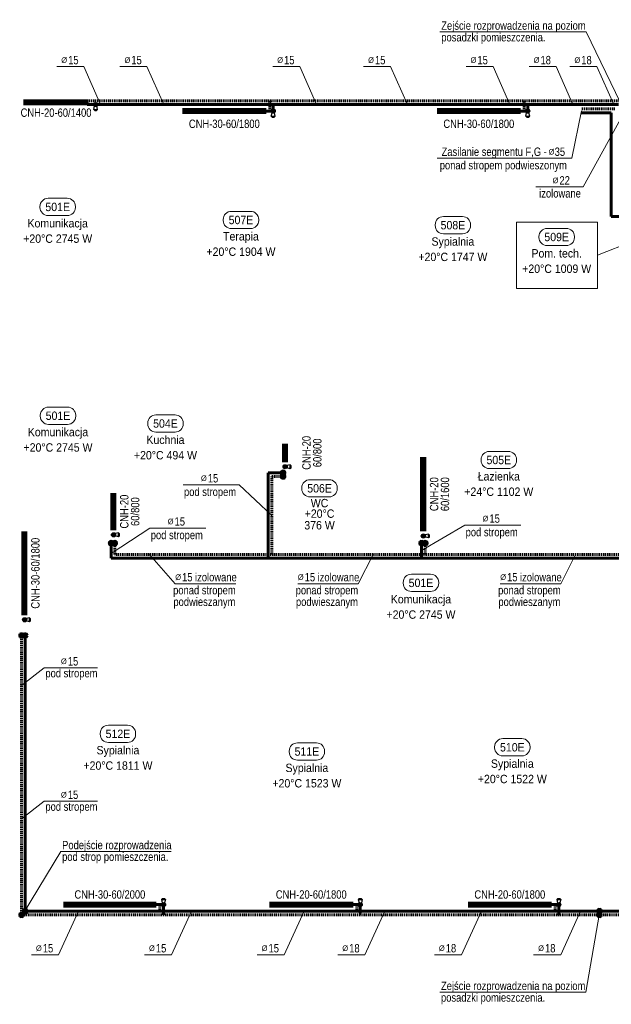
# Model space of a CAD drawing. Header units: millimetres. Extents: x -13172 to 86547, y 20 to 116183.
# Tile 49 of 52: x 48779 to 50049, y 57849 to 59960. Entities that reach past the tile are written whole.
import ezdxf
from ezdxf.enums import TextEntityAlignment as Align

# ---------------------------------------------------------------- set-up
doc = ezdxf.new("R2010")
doc.units = ezdxf.units.MM
doc.header["$LTSCALE"] = 0.7
doc.linetypes.add('CIEPLA', pattern=[5.7625, 3.175, -2.5875])
for name, color, linetype, lineweight in [('____________co_armatura', 7, 'Continuous', 30), ('____________co_grzejniki', 1, 'Continuous', 50), ('____________co_odnośniki', 7, 'Continuous', 15), ('____________co_rury_powrót', 5, 'CIEPLA', 60), ('____________co_rury_zasilanie', 1, 'Continuous', 60), ('ETYKIETY_GRZEJNIKOW', 7, 'Continuous', 18), ('ETYKIETY_POMIESZCZEN', 7, 'Continuous', 18), ('ETYKIETY_PRZEWODOW', 7, 'Continuous', 18)]:
    doc.layers.add(name, color=color, linetype=linetype, lineweight=lineweight)
doc.styles.add('arial', font='arial.ttf', dxfattribs={"width": 0.9})

# ---------------------------------------------------------------- blocks, each defined once
blk = doc.blocks.new('glowica')
at = {"layer": '____________co_armatura'}
for p, q in [((-3, 13.2), (-6, 10.2)), ((-6, 10.2), (-3.6, 0)), ((-6, 10.2), (6, 10.2)), ((-3, 13.2), (3, 13.2)), ((6, 10.2), (3, 13.2)), ((6, 10.2), (3.6, 0))]:
    blk.add_line(p, q, dxfattribs=at)

msp = doc.modelspace()

# ---------------------------------------------------------------- hatches: boundary and pattern name
at = {"layer": '____________co_armatura'}
h = msp.add_hatch(color=256, dxfattribs=at)
edge = h.paths.add_edge_path()
edge.add_arc((48942.266, 59778.17), 4.437, -180, 180, ccw=False)
h = msp.add_hatch(color=256, dxfattribs=at)
edge = h.paths.add_edge_path()
edge.add_arc((49323.266, 59764.17), 4.437, -180, 180, ccw=False)
h = msp.add_hatch(color=256, dxfattribs=at)
edge = h.paths.add_edge_path()
edge.add_arc((49869.266, 59764.17), 4.437, -180, 180, ccw=False)
h = msp.add_hatch(color=256, dxfattribs=at)
edge = h.paths.add_edge_path()
edge.add_arc((49348.712, 59001.669), 4.437, -90, 270, ccw=False)
h = msp.add_hatch(color=256, dxfattribs=at)
edge = h.paths.add_edge_path()
edge.add_arc((48980.654, 58855.687), 4.437, -90, 270, ccw=False)
h = msp.add_hatch(color=256, dxfattribs=at)
edge = h.paths.add_edge_path()
edge.add_arc((49645.354, 58853.086), 4.437, -90, 270, ccw=False)
h = msp.add_hatch(color=256, dxfattribs=at)
edge = h.paths.add_edge_path()
edge.add_arc((48789.926, 58673.538), 4.437, -90, 270, ccw=False)
h = msp.add_hatch(color=256, dxfattribs=at)
edge = h.paths.add_edge_path()
edge.add_arc((49087.766, 58062.821), 4.437, 180, 540)
h = msp.add_hatch(color=256, dxfattribs=at)
edge = h.paths.add_edge_path()
edge.add_arc((49509.766, 58062.821), 4.437, 180, 540)
h = msp.add_hatch(color=256, dxfattribs=at)
edge = h.paths.add_edge_path()
edge.add_arc((49935.766, 58062.821), 4.437, 180, 540)
at = {"layer": '____________co_rury_powrót', "linetype": 'Continuous'}
for points in [[(49344.232, 58984.821, 1), (49344.232, 58976.821, 1)], [(48979.311, 58837.754, 1), (48987.311, 58837.754, 1)], [(49645.461, 58837.754, 1), (49653.461, 58837.754, 1)], [(48783.266, 58643.625, 1), (48783.266, 58635.625, 1)], [(48783.266, 58044.821, 1), (48783.266, 58036.821, 1)], [(50022.986, 58044.821, 1), (50022.986, 58036.821, 1)]]:
    msp.add_hatch(color=256, dxfattribs=at).paths.add_polyline_path(points)
at = {"layer": '____________co_rury_zasilanie', "linetype": 'Continuous'}
for points in [[(49344.234, 58992.821, 1), (49344.234, 58984.821, 1)], [(48971.311, 58837.757, 1), (48979.311, 58837.757, 1)], [(49637.461, 58837.757, 1), (49645.461, 58837.757, 1)], [(48791.266, 58643.625, 1), (48791.266, 58635.625, 1)], [(48791.266, 58052.821, 1), (48791.266, 58044.821, 1)], [(50022.988, 58052.821, 1), (50022.988, 58044.821, 1)]]:
    msp.add_hatch(color=256, dxfattribs=at).paths.add_polyline_path(points)

# ---------------------------------------------------------------- linework, layer by layer
at = {"layer": '____________co_armatura'}
for centre in [(48942.266, 59778.17), (49323.266, 59764.17), (49869.266, 59764.17), (49348.712, 59001.669), (48980.654, 58855.687), (49645.354, 58853.086), (48789.926, 58673.538), (49087.766, 58062.821), (49509.766, 58062.821), (49935.766, 58062.821)]:
    msp.add_circle(centre, 4.437, dxfattribs=at)
at = {"layer": '____________co_grzejniki', "const_width": 13}
for points in [[(48787.266, 59782.82), (48927.266, 59782.82)], [(49128.266, 59764.17), (49308.266, 59764.17)], [(49674.266, 59764.17), (49854.266, 59764.17)], [(49348.296, 59051.452), (49348.296, 59011.452)], [(49644.938, 59022.868), (49644.938, 58862.868)], [(48980.238, 58945.47), (48980.238, 58865.47)], [(48789.51, 58863.321), (48789.51, 58683.321)], [(48872.766, 58062.821), (49072.766, 58062.821)], [(49314.766, 58062.821), (49494.766, 58062.821)], [(49740.766, 58062.821), (49920.766, 58062.821)]]:
    msp.add_lwpolyline(points, dxfattribs=at)
at = {"layer": '____________co_odnośniki'}
for p, q in [((49680.962, 59933.991), (49994.289, 59933.991)), ((49994.289, 59933.991), (50068.577, 59781.764)), ((48916.853, 59859.499), (48858.821, 59859.499)), ((48952.824, 59778.17), (48916.853, 59859.499)), ((49052.402, 59859.499), (48994.369, 59859.499)), ((49088.372, 59778.17), (49052.402, 59859.499)), ((49380.134, 59859.499), (49322.101, 59859.499)), ((49416.105, 59778.17), (49380.134, 59859.499)), ((49575.083, 59859.499), (49517.05, 59859.499)), ((49611.053, 59778.17), (49575.083, 59859.499)), ((49794.897, 59859.499), (49736.864, 59859.499)), ((49830.868, 59778.17), (49794.897, 59859.499)), ((49930.167, 59859.499), (49872.135, 59859.499)), ((49966.138, 59778.17), (49930.167, 59859.499)), ((50017.695, 59859.499), (49959.663, 59859.499)), ((50053.666, 59778.17), (50017.695, 59859.499)), ((49963.579, 59663.065), (49984.294, 59764.472)), ((49987.831, 59601.615), (50072.266, 59754.797)), ((49963.579, 59663.065), (49675.211, 59663.065)), ((49987.831, 59601.615), (49886.924, 59601.615)), ((49250.276, 58962.908), (49129.754, 58962.908)), ((49320.266, 58897.321), (49250.276, 58962.908)), ((48975.311, 58815.545), (49058.458, 58870.317)), ((49178.98, 58870.317), (49058.458, 58870.317)), ((49641.461, 58821.789), (49733.95, 58876.56)), ((49854.472, 58876.56), (49733.95, 58876.56)), ((49113.034, 58750.858), (49057.676, 58813.821)), ((49505.785, 58750.858), (49537.647, 58813.821)), ((49940.039, 58750.858), (49971.902, 58813.821)), ((49242.825, 58750.858), (49113.034, 58750.858)), ((49505.785, 58750.858), (49375.994, 58750.858)), ((49940.039, 58750.858), (49810.248, 58750.858)), ((48783.266, 58532.788), (48831.62, 58570.456)), ((48946.049, 58570.456), (48831.62, 58570.456)), ((48783.266, 58246.68), (48831.62, 58284.348)), ((48946.049, 58284.348), (48831.62, 58284.348)), ((48867.542, 58176.911), (48787.293, 58044.718)), ((48867.542, 58176.911), (49104.087, 58176.911)), ((48905.319, 58048.821), (48862.502, 57955.255)), ((49147.909, 58048.821), (49105.092, 57955.255)), ((49389.572, 58048.821), (49346.756, 57955.255)), ((49562.603, 58048.821), (49519.786, 57955.255)), ((49769.776, 58048.821), (49726.96, 57955.255)), ((49982.728, 58048.821), (49939.911, 57955.255)), ((49993.677, 57875.064), (50022.988, 58044.821)), ((48862.502, 57955.255), (48804.469, 57955.255)), ((49105.092, 57955.255), (49047.059, 57955.255)), ((49346.756, 57955.255), (49288.723, 57955.255)), ((49519.786, 57955.255), (49461.753, 57955.255)), ((49726.96, 57955.255), (49668.927, 57955.255)), ((49939.911, 57955.255), (49881.878, 57955.255)), ((49680.35, 57875.064), (49993.677, 57875.064))]:
    msp.add_line(p, q, dxfattribs=at)
at = {"layer": '____________co_rury_powrót'}
for p, q in [((50072.266, 59786.17), (48925.788, 59786.17)), ((49315.766, 59764.17), (49315.766, 59786.17)), ((49861.766, 59764.17), (49861.766, 59786.17)), ((50056.266, 59768.821), (49984.294, 59768.821)), ((49320.266, 58813.821), (49320.266, 58980.821)), ((49320.266, 58980.821), (49344.234, 58980.821)), ((48983.311, 58813.821), (48983.311, 58837.757)), ((49649.461, 58813.821), (49649.461, 58837.757)), ((50311.266, 58813.821), (48983.311, 58813.821)), ((48783.266, 58040.821), (48783.266, 58639.625)), ((49080.266, 58062.821), (49080.266, 58048.821)), ((49502.266, 58062.821), (49502.266, 58048.821)), ((49928.266, 58062.821), (49928.266, 58048.821)), ((50408.266, 58040.821), (48783.266, 58040.821))]:
    msp.add_line(p, q, dxfattribs=at)
at = {"layer": '____________co_rury_powrót', "linetype": 'Continuous'}
for centre in [(49344.232, 58980.821), (48983.311, 58837.754), (49649.461, 58837.754), (48783.266, 58639.625), (48783.266, 58040.821), (50022.986, 58040.821)]:
    msp.add_circle(centre, 4, dxfattribs=at)
at = {"layer": '____________co_rury_zasilanie'}
for p, q in [((50064.266, 59778.17), (48924.088, 59778.17)), ((49323.266, 59764.17), (49323.266, 59778.17)), ((49869.266, 59764.17), (49869.266, 59778.17)), ((49308.266, 59764.17), (49323.266, 59764.17)), ((49854.266, 59764.17), (49869.266, 59764.17)), ((50048.266, 59760.821), (49984.294, 59760.821)), ((50048.266, 59538.331), (50048.266, 59760.821)), ((50302.103, 59538.331), (50048.266, 59538.331)), ((49312.266, 58805.821), (49312.266, 58988.821)), ((49312.266, 58988.821), (49344.234, 58988.821)), ((48975.311, 58805.821), (48975.311, 58837.757)), ((49641.461, 58805.821), (49641.461, 58837.757)), ((50303.266, 58805.821), (48975.311, 58805.821)), ((48791.266, 58048.821), (48791.266, 58639.625)), ((49072.766, 58062.821), (49087.766, 58062.821)), ((49087.766, 58062.821), (49087.766, 58040.821)), ((49494.766, 58062.821), (49509.766, 58062.821)), ((49509.766, 58062.821), (49509.766, 58040.821)), ((49920.766, 58062.821), (49935.766, 58062.821)), ((49935.766, 58062.821), (49935.766, 58040.821)), ((50416.266, 58048.821), (48791.266, 58048.821))]:
    msp.add_line(p, q, dxfattribs=at)
at = {"layer": '____________co_rury_zasilanie', "linetype": 'Continuous'}
for centre in [(49344.234, 58988.821), (48975.311, 58837.757), (49641.461, 58837.757), (48791.266, 58639.625), (48791.266, 58048.821), (50022.988, 58048.821)]:
    msp.add_circle(centre, 4, dxfattribs=at)
at = {"layer": 'ETYKIETY_POMIESZCZEN'}
for p, q in [((48840.328, 59577.267), (48881.328, 59577.267)), ((48822.828, 59559.767), (48822.828, 59557.767)), ((48898.828, 59559.767), (48898.828, 59557.767)), ((48840.328, 59540.267), (48881.328, 59540.267)), ((49233.49, 59549.258), (49274.49, 59549.258)), ((49688.171, 59538.131), (49729.171, 59538.131)), ((49215.99, 59531.758), (49215.99, 59529.758)), ((49291.99, 59531.758), (49291.99, 59529.758)), ((49670.671, 59520.631), (49670.671, 59518.631)), ((49746.671, 59520.631), (49746.671, 59518.631)), ((49233.49, 59512.258), (49274.49, 59512.258)), ((49688.171, 59501.131), (49729.171, 59501.131)), ((49893.317, 59495.245), (49893.317, 59493.245)), ((49910.817, 59512.745), (49951.817, 59512.745)), ((49969.317, 59495.245), (49969.317, 59493.245)), ((49910.817, 59475.745), (49951.817, 59475.745)), ((50018.63, 59454.973), (50099.034, 59486.781)), ((48840.995, 59129.532), (48881.995, 59129.532)), ((49071.516, 59112.901), (49112.516, 59112.901)), ((48823.495, 59112.032), (48823.495, 59110.032)), ((48840.995, 59092.532), (48881.995, 59092.532)), ((48899.495, 59112.032), (48899.495, 59110.032)), ((49054.016, 59095.401), (49054.016, 59093.401)), ((49130.016, 59095.401), (49130.016, 59093.401)), ((49071.516, 59075.901), (49112.516, 59075.901)), ((49786.622, 59034.649), (49827.622, 59034.649)), ((49769.122, 59017.149), (49769.122, 59015.149)), ((49845.122, 59017.149), (49845.122, 59015.149)), ((49786.622, 58997.649), (49827.622, 58997.649)), ((49402.072, 58973.933), (49443.072, 58973.933)), ((49384.572, 58956.433), (49384.572, 58954.433)), ((49460.572, 58956.433), (49460.572, 58954.433)), ((49402.072, 58936.933), (49443.072, 58936.933)), ((49602.19, 58753.703), (49602.19, 58751.703)), ((49619.69, 58771.203), (49660.69, 58771.203)), ((49678.19, 58753.703), (49678.19, 58751.703)), ((49619.69, 58734.203), (49660.69, 58734.203)), ((48969.561, 58447.462), (49010.561, 58447.462)), ((48952.061, 58429.962), (48952.061, 58427.962)), ((49028.061, 58429.962), (49028.061, 58427.962)), ((49815.681, 58418.644), (49856.681, 58418.644)), ((48969.561, 58410.462), (49010.561, 58410.462)), ((49374.927, 58409.537), (49415.927, 58409.537)), ((49798.181, 58401.144), (49798.181, 58399.144)), ((49874.181, 58401.144), (49874.181, 58399.144)), ((49357.427, 58392.037), (49357.427, 58390.037)), ((49433.427, 58392.037), (49433.427, 58390.037)), ((49815.681, 58381.644), (49856.681, 58381.644)), ((49374.927, 58372.537), (49415.927, 58372.537))]:
    msp.add_line(p, q, dxfattribs=at)
msp.add_lwpolyline([(49844.905, 59526.268), (50018.63, 59526.268), (50018.63, 59383.677), (49844.905, 59383.677)], close=True, dxfattribs=at)
for centre, start, end in [((48840.328, 59559.767), 90, 180), ((48881.328, 59559.767), 0, 90), ((48840.328, 59557.767), 180, 270), ((48881.328, 59557.767), 270, 0), ((49233.49, 59531.758), 90, 180), ((49274.49, 59531.758), 0, 90), ((49688.171, 59520.631), 90, 180), ((49729.171, 59520.631), 0, 90), ((49233.49, 59529.758), 180, 270), ((49274.49, 59529.758), 270, 0), ((49688.171, 59518.631), 180, 270), ((49729.171, 59518.631), 270, 0), ((49910.817, 59495.245), 90, 180), ((49910.817, 59493.245), 180, 270), ((49951.817, 59495.245), 0, 90), ((49951.817, 59493.245), 270, 0), ((48840.995, 59112.032), 90, 180), ((48881.995, 59112.032), 0, 90), ((49071.516, 59095.401), 90, 180), ((49112.516, 59095.401), 0, 90), ((48840.995, 59110.032), 180, 270), ((48881.995, 59110.032), 270, 0), ((49071.516, 59093.401), 180, 270), ((49112.516, 59093.401), 270, 0), ((49786.622, 59017.149), 90, 180), ((49827.622, 59017.149), 0, 90), ((49786.622, 59015.149), 180, 270), ((49827.622, 59015.149), 270, 0), ((49402.072, 58956.433), 90, 180), ((49443.072, 58956.433), 0, 90), ((49402.072, 58954.433), 180, 270), ((49443.072, 58954.433), 270, 0), ((49619.69, 58753.703), 90, 180), ((49660.69, 58753.703), 0, 90), ((49619.69, 58751.703), 180, 270), ((49660.69, 58751.703), 270, 0), ((48969.561, 58429.962), 90, 180), ((49010.561, 58429.962), 0, 90), ((48969.561, 58427.962), 180, 270), ((49010.561, 58427.962), 270, 0), ((49815.681, 58401.144), 90, 180), ((49856.681, 58401.144), 0, 90), ((49374.927, 58392.037), 90, 180), ((49415.927, 58392.037), 0, 90), ((49815.681, 58399.144), 180, 270), ((49856.681, 58399.144), 270, 0), ((49374.927, 58390.037), 180, 270), ((49415.927, 58390.037), 270, 0)]:
    msp.add_arc(centre, 17.5, start, end, dxfattribs=at)

# ---------------------------------------------------------------- block references
at = {"layer": '____________co_armatura', "yscale": 0.7000000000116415, "zscale": 0.7000000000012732}
for p, xscale, rotation in [((48942.267, 59774.638), -0.6999999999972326, 180.0138578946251), ((49323.267, 59760.638), -0.6999999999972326, 180.0138578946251), ((49869.267, 59760.638), -0.6999999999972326, 180.0138578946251), ((49352.244, 59001.67), -0.6999999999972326, 270.0138578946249), ((48984.186, 58855.688), -0.6999999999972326, 270.0138578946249), ((49648.886, 58853.087), -0.6999999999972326, 270.0138578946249), ((48793.458, 58673.539), -0.6999999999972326, 270.0138578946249), ((49087.767, 58066.353), 0.6999999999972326, 359.9861421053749), ((49509.767, 58066.353), 0.6999999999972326, 359.9861421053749), ((49935.767, 58066.353), 0.6999999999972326, 359.9861421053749)]:
    msp.add_blockref('glowica', p, dxfattribs=dict(at, xscale=xscale, rotation=rotation))

# ---------------------------------------------------------------- texts
at = {"layer": 'ETYKIETY_GRZEJNIKOW', "style": 'arial', "width": 0.8}
for s, p in [('CNH-20-60/1400', (48857.266, 59760.951)), ('CNH-30-60/1800', (49218.266, 59737.017)), ('CNH-30-60/1800', (49764.266, 59737.017)), ('CNH-30-60/2000', (48972.766, 58084.553)), ('CNH-20-60/1800', (49404.766, 58084.553)), ('CNH-20-60/1800', (49830.766, 58084.553))]:
    msp.add_text(s, height=18, dxfattribs=at).set_placement(p, align=Align.MIDDLE_CENTER)
for s, p in [('CNH-20', (49394.491, 59031.452)), ('60/800', (49417.787, 59031.452)), ('CNH-20', (49668.347, 58942.868)), ('60/1600', (49691.644, 58942.868)), ('CNH-20', (49003.647, 58905.47)), ('60/800', (49026.944, 58905.47)), ('CNH-30-60/1800', (48812.919, 58773.321))]:
    msp.add_text(s, height=18, rotation=90, dxfattribs=at).set_placement(p, align=Align.MIDDLE_CENTER)
at = {"layer": 'ETYKIETY_POMIESZCZEN', "style": 'arial', "width": 0.9}
for s, p in [('501E', (48860.828, 59558.767)), ('507E', (49253.99, 59530.758)), ('Komunikacja', (48860.828, 59523.767)), ('508E', (49708.671, 59519.631)), ('+20°C 2745 W', (48860.828, 59490.767)), ('Terapia', (49253.99, 59495.758)), ('Sypialnia', (49708.671, 59484.631)), ('509E', (49931.317, 59494.245)), ('+20°C 1904 W', (49253.99, 59462.758)), ('+20°C 1747 W', (49708.671, 59451.631)), ('Pom. tech.', (49931.317, 59459.245)), ('+20°C 1009 W', (49931.317, 59426.245)), ('501E', (48861.495, 59111.032)), ('504E', (49092.016, 59094.401)), ('Komunikacja', (48861.495, 59076.032)), ('+20°C 2745 W', (48861.495, 59043.032)), ('Kuchnia', (49092.016, 59059.401)), ('+20°C 494 W', (49092.016, 59026.401)), ('505E', (49807.122, 59016.149)), ('Łazienka', (49807.122, 58981.149)), ('506E', (49422.572, 58955.433)), ('+24°C 1102 W', (49807.122, 58948.149)), ('WC', (49422.572, 58923.688)), ('+20°C', (49422.572, 58901.177)), ('376 W', (49422.572, 58876.221)), ('501E', (49640.19, 58752.703)), ('Komunikacja', (49640.19, 58717.703)), ('+20°C 2745 W', (49640.19, 58684.703)), ('512E', (48990.061, 58428.962)), ('Sypialnia', (48990.061, 58393.962)), ('511E', (49395.427, 58391.037)), ('510E', (49836.181, 58400.144)), ('Sypialnia', (49836.181, 58365.144)), ('+20°C 1811 W', (48990.061, 58360.962)), ('Sypialnia', (49395.427, 58356.037)), ('+20°C 1523 W', (49395.427, 58323.037)), ('+20°C 1522 W', (49836.181, 58332.144))]:
    msp.add_text(s, height=18, dxfattribs=at).set_placement(p, align=Align.MIDDLE_CENTER)
at = {"layer": 'ETYKIETY_PRZEWODOW', "style": 'arial', "width": 0.8}
for s, p in [('Zejście rozprowadzenia na poziom', (49683.733, 59938.598)), ('posadzki pomieszczenia.', (49683.733, 59913.598)), ('pod stropem', (48834.391, 58550.062)), ('pod stropem', (48834.391, 58263.954)), ('Podejście rozprowadzenia', (48870.313, 58181.517)), ('pod strop pomieszczenia.', (48870.313, 58156.517)), ('Zejście rozprowadzenia na poziom', (49683.121, 57879.67)), ('posadzki pomieszczenia.', (49683.121, 57854.67))]:
    msp.add_text(s, height=18, dxfattribs=at).set_placement(p)
for s, height, p in [('%%C', 12, (48874.75, 59873.539)), ('15', 18, (48894.426, 59873.539)), ('%%C', 12, (49010.299, 59873.539)), ('15', 18, (49029.974, 59873.539)), ('%%C', 12, (49338.031, 59873.539)), ('15', 18, (49357.707, 59873.539)), ('%%C', 12, (49532.98, 59873.539)), ('15', 18, (49552.655, 59873.539)), ('%%C', 12, (49752.794, 59873.539)), ('15', 18, (49772.47, 59873.539)), ('%%C', 12, (49888.064, 59873.539)), ('18', 18, (49907.74, 59873.539)), ('%%C', 12, (49975.592, 59873.539)), ('18', 18, (49995.268, 59873.539)), ('Zasilanie segmentu F,G -   35', 18, (49816.878, 59677.105)), ('%%C', 12, (49920.371, 59677.105)), ('ponad stropem podwieszonym', 18, (49816.878, 59648.26)), ('%%C', 12, (49928.805, 59615.655)), ('22', 18, (49948.481, 59615.655)), ('izolowane', 18, (49938.534, 59587.851)), ('15', 18, (49194.085, 58976.948)), ('%%C', 12, (49174.41, 58976.948)), ('pod stropem', 18, (49187.675, 58947.886)), ('%%C', 12, (49103.114, 58884.357)), ('15', 18, (49122.79, 58884.357)), ('%%C', 12, (49778.606, 58890.6)), ('15', 18, (49798.282, 58890.6)), ('pod stropem', 18, (49116.379, 58855.295)), ('pod stropem', 18, (49791.871, 58861.538)), ('izolowane', 18, (49200.182, 58764.898)), ('izolowane', 18, (49463.141, 58764.898)), ('izolowane', 18, (49897.396, 58764.898)), ('%%C', 12, (49119.245, 58764.898)), ('15', 18, (49138.921, 58764.898)), ('%%C', 12, (49382.205, 58764.898)), ('15', 18, (49401.881, 58764.898)), ('%%C', 12, (49816.459, 58764.898)), ('15', 18, (49836.135, 58764.898)), ('ponad stropem', 18, (49175.542, 58737.093)), ('ponad stropem', 18, (49438.502, 58737.093)), ('ponad stropem', 18, (49872.756, 58737.093)), ('podwieszanym', 18, (49175.542, 58712.137)), ('podwieszanym', 18, (49438.502, 58712.137)), ('podwieszanym', 18, (49872.756, 58712.137)), ('%%C', 12, (48874.064, 58584.496)), ('15', 18, (48893.74, 58584.496)), ('%%C', 12, (48874.064, 58298.388)), ('15', 18, (48893.74, 58298.388)), ('%%C', 12, (48820.399, 57969.295)), ('15', 18, (48840.075, 57969.295)), ('%%C', 12, (49062.989, 57969.295)), ('15', 18, (49082.665, 57969.295)), ('%%C', 12, (49304.653, 57969.295)), ('15', 18, (49324.328, 57969.295)), ('%%C', 12, (49477.683, 57969.295)), ('18', 18, (49497.359, 57969.295)), ('%%C', 12, (49684.857, 57969.295)), ('18', 18, (49704.532, 57969.295)), ('%%C', 12, (49897.808, 57969.295)), ('18', 18, (49917.484, 57969.295))]:
    msp.add_text(s, height=height, dxfattribs=at).set_placement(p, align=Align.MIDDLE_CENTER)

doc.saveas('drawing.dxf')
